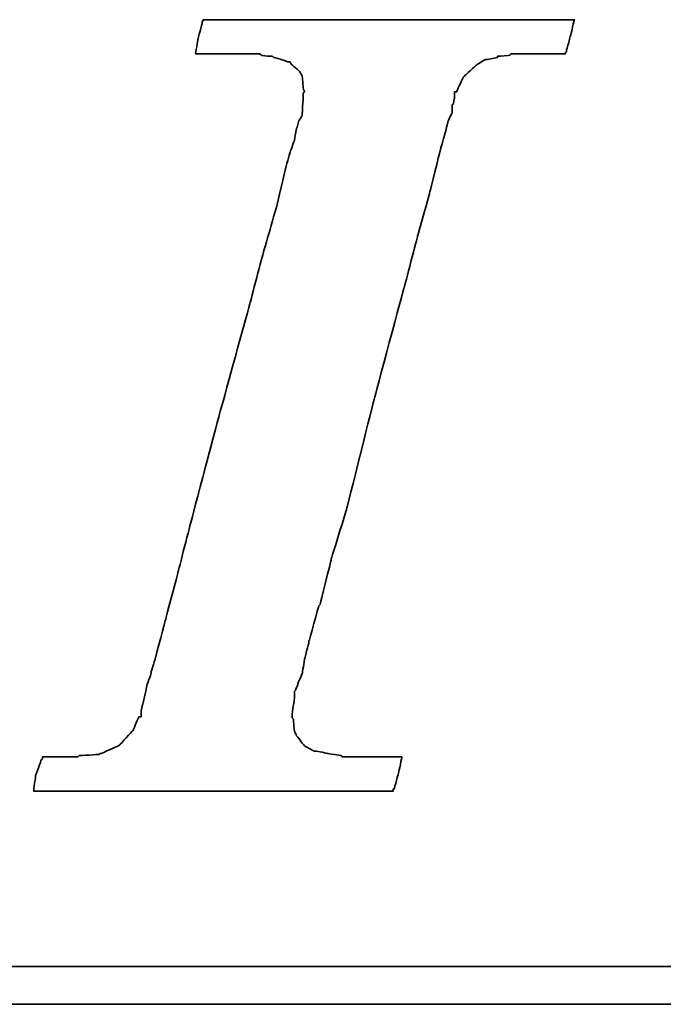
# Model space of a CAD drawing. Header units: millimetres. Extents: x -257 to 3135, y -1556 to 860.
# Tile 23 of 256: x 48.05 to 51.48, y -1536.2 to -1530.96. Entities that reach past the tile are written whole.
import ezdxf

# ---------------------------------------------------------------- set-up
doc = ezdxf.new("R2010")
doc.units = ezdxf.units.MM
doc.layers.add('DIM', color=4, linetype='CONTINUOUS')
doc.layers.add('layer 1', color=7, linetype='CONTINUOUS')

# ---------------------------------------------------------------- blocks, each defined once
blk = doc.blocks.new('TBI MOTION logo(完整正式版)')
at = {"layer": 'layer 1', "color": 22, "lineweight": 35}
for points, knots in [([(-40.59125, -7.94375), (-40.59125, -7.94375), (-40.97375, -7.94375), (-40.97375, -7.94375), (-40.97375, -7.94375), (-40.97375, -7.94375), (-41.38125, -7.94375), (-41.38125, -7.94375), (-41.38125, -7.94375), (-41.38125, -7.94375), (-41.54875, -7.94375), (-41.54875, -7.94375), (-41.54875, -7.94375), (-41.54875, -7.94375), (-41.59875, -7.94375), (-41.59875, -7.94375), (-41.59875, -7.94375), (-41.59875, -7.94375), (-41.88375, -7.94375), (-41.88375, -7.94375), (-41.88375, -7.94375), (-41.88375, -7.94375), (-41.90875, -7.91875), (-41.90875, -7.91875), (-41.90875, -7.91875), (-41.90875, -7.91875), (-42.19875, -7.87125), (-42.19875, -7.87125), (-42.19875, -7.87125), (-42.19875, -7.87125), (-42.43875, -7.82375), (-42.43875, -7.82375), (-42.43875, -7.82375), (-42.43875, -7.82375), (-42.45875, -7.82375), (-42.45875, -7.82375), (-42.45875, -7.82375), (-42.45875, -7.82375), (-42.48625, -7.82375), (-42.48625, -7.82375), (-42.48625, -7.82375), (-42.48625, -7.82375), (-42.67625, -7.72375), (-42.67625, -7.72375), (-42.67625, -7.72375), (-42.67625, -7.72375), (-42.70125, -7.70375), (-42.70125, -7.70375), (-42.70125, -7.70375), (-42.70125, -7.70375), (-42.72375, -7.67875), (-42.72375, -7.67875), (-42.72375, -7.67875), (-42.72375, -7.67875), (-42.86875, -7.48875), (-42.86875, -7.48875), (-42.86875, -7.48875), (-42.86875, -7.48875), (-42.89375, -7.43875), (-42.89375, -7.43875), (-42.89375, -7.43875), (-42.89375, -7.43875), (-42.91875, -7.38875), (-42.91875, -7.38875), (-42.91875, -7.38875), (-42.91875, -7.38875), (-42.93875, -7.12875), (-42.93875, -7.12875), (-42.93875, -7.12875), (-42.93875, -7.12875), (-42.96375, -7.10375), (-42.96375, -7.10375), (-42.96375, -7.10375), (-42.96375, -7.10375), (-42.96375, -7.05375), (-42.96375, -7.05375), (-42.96375, -7.05375), (-42.96375, -7.05375), (-42.96375, -7.00875), (-42.96375, -7.00875), (-42.96375, -7.00875), (-42.96375, -7.00875), (-42.91875, -6.69625), (-42.91875, -6.69625), (-42.91875, -6.69625), (-42.91875, -6.69625), (-42.91875, -6.62375), (-42.91875, -6.62375), (-42.91875, -6.62375), (-42.91875, -6.62375), (-42.91875, -6.59625), (-42.91875, -6.59625), (-42.91875, -6.59625), (-42.91875, -6.59625), (-42.91875, -6.57375), (-42.91875, -6.57375), (-42.91875, -6.57375), (-42.91875, -6.57375), (-42.91875, -6.52875), (-42.91875, -6.52875), (-42.91875, -6.52875), (-42.91875, -6.52875), (-42.89375, -6.50375), (-42.89375, -6.50375), (-42.89375, -6.50375), (-42.89375, -6.50375), (-42.84375, -6.38375), (-42.84375, -6.38375), (-42.84375, -6.38375), (-42.84375, -6.38375), (-42.84375, -6.35875), (-42.84375, -6.35875), (-42.84375, -6.35875), (-42.84375, -6.35875), (-42.74625, -6.14375), (-42.74625, -6.14375), (-42.74625, -6.14375), (-42.74625, -6.14375), (-42.70125, -5.85375), (-42.70125, -5.85375), (-42.70125, -5.85375), (-42.70125, -5.85375), (-42.60375, -5.47125), (-42.60375, -5.47125), (-42.60375, -5.47125), (-42.60375, -5.47125), (-42.60375, -5.44875), (-42.60375, -5.44875), (-42.60375, -5.44875), (-42.60375, -5.44875), (-42.38875, -4.67875), (-42.38875, -4.67875), (-42.38875, -4.67875), (-42.38875, -4.67875), (-42.36375, -4.65375), (-42.36375, -4.65375), (-42.36375, -4.65375), (-42.36375, -4.65375), (-42.12375, -3.69625), (-42.12375, -3.69625), (-42.12375, -3.69625), (-42.12375, -3.69625), (-42.12375, -3.67374), (-42.12375, -3.67374), (-42.12375, -3.67374), (-42.12375, -3.67374), (-41.78875, -2.59374), (-41.78875, -2.59374), (-41.78875, -2.59374), (-41.78875, -2.59374), (-41.18875, -0.19375), (-41.18875, -0.19375), (-41.18875, -0.19375), (-41.18875, -0.19375), (-40.54375, 2.20624), (-40.54375, 2.20624), (-40.54375, 2.20624), (-40.54375, 2.20624), (-40.25375, 3.30875), (-40.25375, 3.30875), (-40.25375, 3.30875), (-40.25375, 3.30875), (-39.98875, 4.27125), (-39.98875, 4.27125), (-39.98875, 4.27125), (-39.98875, 4.27125), (-39.77375, 5.13125), (-39.77375, 5.13125), (-39.77375, 5.13125), (-39.77375, 5.13125), (-39.67875, 5.47125), (-39.67875, 5.47125), (-39.67875, 5.47125), (-39.67875, 5.47125), (-39.60375, 5.75625), (-39.60375, 5.75625), (-39.60375, 5.75625), (-39.60375, 5.75625), (-39.60375, 5.78125), (-39.60375, 5.78125), (-39.60375, 5.78125), (-39.60375, 5.78125), (-39.50875, 5.97125), (-39.50875, 5.97125), (-39.50875, 5.97125), (-39.50875, 5.97125), (-39.50875, 6.13875), (-39.50875, 6.13875), (-39.50875, 6.13875), (-39.50875, 6.13875), (-39.48625, 6.16625), (-39.48625, 6.16625), (-39.48625, 6.16625), (-39.48625, 6.16625), (-39.46125, 6.28625), (-39.46125, 6.28625), (-39.46125, 6.28625), (-39.46125, 6.28625), (-39.46125, 6.42625), (-39.46125, 6.42625), (-39.46125, 6.42625), (-39.46125, 6.42625), (-39.41375, 6.42625), (-39.41375, 6.42625), (-39.41375, 6.42625), (-39.41375, 6.42625), (-39.29375, 6.69125), (-39.29375, 6.69125), (-39.29375, 6.69125), (-39.29375, 6.69125), (-39.26875, 6.74125), (-39.26875, 6.74125), (-39.26875, 6.74125), (-39.26875, 6.74125), (-39.24375, 6.76625), (-39.24375, 6.76625), (-39.24375, 6.76625), (-39.24375, 6.76625), (-38.98375, 7.00624), (-38.98375, 7.00624), (-38.98375, 7.00624), (-38.98375, 7.00624), (-38.95625, 7.02624), (-38.95625, 7.02624), (-38.95625, 7.02624), (-38.95625, 7.02624), (-38.78875, 7.12624), (-38.78875, 7.12624), (-38.78875, 7.12624), (-38.78875, 7.12624), (-38.76375, 7.12624), (-38.76375, 7.12624), (-38.76375, 7.12624), (-38.76375, 7.12624), (-38.74375, 7.12624), (-38.74375, 7.12624), (-38.74375, 7.12624), (-38.74375, 7.12624), (-38.52875, 7.17125), (-38.52875, 7.17125), (-38.52875, 7.17125), (-38.52875, 7.17125), (-38.52875, 7.19624), (-38.52875, 7.19624), (-38.52875, 7.19624), (-38.52875, 7.19624), (-38.50375, 7.19624), (-38.50375, 7.19624), (-38.50375, 7.19624), (-38.50375, 7.19624), (-38.26125, 7.21875), (-38.26125, 7.21875), (-38.26125, 7.21875), (-38.26125, 7.21875), (-38.23875, 7.24624), (-38.23875, 7.24624), (-38.23875, 7.24624), (-38.23875, 7.24624), (-38.21625, 7.24624), (-38.21625, 7.24624), (-38.21625, 7.24624), (-38.21625, 7.24624), (-38.18875, 7.24624), (-38.18875, 7.24624), (-38.18875, 7.24624), (-38.18875, 7.24624), (-37.90375, 7.24624), (-37.90375, 7.24624), (-37.90375, 7.24624), (-37.90375, 7.24624), (-37.85375, 7.24624), (-37.85375, 7.24624), (-37.85375, 7.24624), (-37.85375, 7.24624), (-37.75875, 7.24624), (-37.75875, 7.24624), (-37.75875, 7.24624), (-37.75875, 7.24624), (-37.42375, 7.24624), (-37.42375, 7.24624), (-37.42375, 7.24624), (-37.42375, 7.24624), (-37.08875, 7.24624), (-37.08875, 7.24624), (-37.08875, 7.24624), (-37.08875, 7.24624), (-37.06375, 7.24624), (-37.06375, 7.24624), (-37.06375, 7.24624), (-37.06375, 7.24624), (-37.06375, 7.26624), (-37.06375, 7.26624), (-37.06375, 7.26624), (-37.06375, 7.26624), (-37.03875, 7.29125), (-37.03875, 7.29125), (-37.03875, 7.29125), (-37.03875, 7.29125), (-37.03875, 7.31625), (-37.03875, 7.31625), (-37.03875, 7.31625), (-37.03875, 7.31625), (-36.94125, 7.67625), (-36.94125, 7.67625), (-36.94125, 7.67625), (-36.94125, 7.67625), (-36.86875, 7.98625), (-36.86875, 7.98625), (-36.86875, 7.98625), (-36.86875, 7.98625), (-36.98875, 7.98625), (-36.98875, 7.98625), (-36.98875, 7.98625), (-36.98875, 7.98625), (-37.42375, 7.98625), (-37.42375, 7.98625), (-37.42375, 7.98625), (-37.42375, 7.98625), (-37.94875, 7.98625), (-37.94875, 7.98625), (-37.94875, 7.98625), (-37.94875, 7.98625), (-38.57375, 7.98625), (-38.57375, 7.98625), (-38.57375, 7.98625), (-38.57375, 7.98625), (-39.29375, 7.98625), (-39.29375, 7.98625), (-39.29375, 7.98625), (-39.29375, 7.98625), (-40.82875, 7.98625), (-40.82875, 7.98625), (-40.82875, 7.98625), (-40.82875, 7.98625), (-42.36375, 7.98625), (-42.36375, 7.98625), (-42.36375, 7.98625), (-42.36375, 7.98625), (-43.08375, 7.98625), (-43.08375, 7.98625), (-43.08375, 7.98625), (-43.08375, 7.98625), (-43.70875, 7.98625), (-43.70875, 7.98625), (-43.70875, 7.98625), (-43.70875, 7.98625), (-44.23375, 7.98625), (-44.23375, 7.98625), (-44.23375, 7.98625), (-44.23375, 7.98625), (-44.66875, 7.98625), (-44.66875, 7.98625), (-44.66875, 7.98625), (-44.66875, 7.98625), (-44.88375, 7.98625), (-44.88375, 7.98625), (-44.88375, 7.98625), (-44.88375, 7.98625), (-44.90875, 7.94125), (-44.90875, 7.94125), (-44.90875, 7.94125), (-44.90875, 7.94125), (-44.90875, 7.91625), (-44.90875, 7.91625), (-44.90875, 7.91625), (-44.90875, 7.91625), (-45.00375, 7.55625), (-45.00375, 7.55625), (-45.00375, 7.55625), (-45.00375, 7.55625), (-45.05375, 7.24624), (-45.05375, 7.24624), (-45.05375, 7.24624), (-45.05375, 7.24624), (-44.61875, 7.24624), (-44.61875, 7.24624), (-44.61875, 7.24624), (-44.61875, 7.24624), (-44.11375, 7.24624), (-44.11375, 7.24624), (-44.11375, 7.24624), (-44.11375, 7.24624), (-43.99375, 7.24624), (-43.99375, 7.24624), (-43.99375, 7.24624), (-43.99375, 7.24624), (-43.94625, 7.24624), (-43.94625, 7.24624), (-43.94625, 7.24624), (-43.94625, 7.24624), (-43.92374, 7.24624), (-43.92374, 7.24624), (-43.92374, 7.24624), (-43.92374, 7.24624), (-43.65875, 7.24624), (-43.65875, 7.24624), (-43.65875, 7.24624), (-43.65875, 7.24624), (-43.63875, 7.21875), (-43.63875, 7.21875), (-43.63875, 7.21875), (-43.63875, 7.21875), (-43.46875, 7.19624), (-43.46875, 7.19624), (-43.46875, 7.19624), (-43.46875, 7.19624), (-43.39875, 7.19624), (-43.39875, 7.19624), (-43.39875, 7.19624), (-43.39875, 7.19624), (-43.37125, 7.17125), (-43.37125, 7.17125), (-43.37125, 7.17125), (-43.37125, 7.17125), (-43.34875, 7.17125), (-43.34875, 7.17125), (-43.34875, 7.17125), (-43.34875, 7.17125), (-43.20375, 7.12624), (-43.20375, 7.12624), (-43.20375, 7.12624), (-43.20375, 7.12624), (-43.05875, 7.07624), (-43.05875, 7.07624), (-43.05875, 7.07624), (-43.05875, 7.07624), (-43.01375, 7.07624), (-43.01375, 7.07624), (-43.01375, 7.07624), (-43.01375, 7.07624), (-42.98875, 7.02624), (-42.98875, 7.02624), (-42.98875, 7.02624), (-42.98875, 7.02624), (-42.79875, 6.86125), (-42.79875, 6.86125), (-42.79875, 6.86125), (-42.79875, 6.86125), (-42.77375, 6.81125), (-42.77375, 6.81125), (-42.77375, 6.81125), (-42.77375, 6.81125), (-42.74625, 6.76625), (-42.74625, 6.76625), (-42.74625, 6.76625), (-42.74625, 6.76625), (-42.72375, 6.47625), (-42.72375, 6.47625), (-42.72375, 6.47625), (-42.72375, 6.47625), (-42.70125, 6.45124), (-42.70125, 6.45124), (-42.70125, 6.45124), (-42.70125, 6.45124), (-42.70125, 6.42625), (-42.70125, 6.42625), (-42.70125, 6.42625), (-42.70125, 6.42625), (-42.72375, 6.40625), (-42.72375, 6.40625), (-42.72375, 6.40625), (-42.72375, 6.40625), (-42.74625, 5.97125), (-42.74625, 5.97125), (-42.74625, 5.97125), (-42.74625, 5.97125), (-42.74625, 5.94625), (-42.74625, 5.94625), (-42.74625, 5.94625), (-42.74625, 5.94625), (-42.74625, 5.92625), (-42.74625, 5.92625), (-42.74625, 5.92625), (-42.74625, 5.92625), (-42.77375, 5.87625), (-42.77375, 5.87625), (-42.77375, 5.87625), (-42.77375, 5.87625), (-42.81875, 5.80625), (-42.81875, 5.80625), (-42.81875, 5.80625), (-42.81875, 5.80625), (-42.86875, 5.63625), (-42.86875, 5.63625), (-42.86875, 5.63625), (-42.86875, 5.63625), (-42.91875, 5.39625), (-42.91875, 5.39625), (-42.91875, 5.39625), (-42.91875, 5.39625), (-42.91875, 5.37124), (-42.91875, 5.37124), (-42.91875, 5.37124), (-42.91875, 5.37124), (-43.01375, 5.10874), (-43.01375, 5.10874), (-43.01375, 5.10874), (-43.01375, 5.10874), (-43.10875, 4.77124), (-43.10875, 4.77124), (-43.10875, 4.77124), (-43.10875, 4.77124), (-43.29875, 3.95625), (-43.29875, 3.95625), (-43.29875, 3.95625), (-43.29875, 3.95625), (-43.58875, 2.95125), (-43.58875, 2.95125), (-43.58875, 2.95125), (-43.58875, 2.95125), (-43.87375, 1.87125), (-43.87375, 1.87125), (-43.87375, 1.87125), (-43.87375, 1.87125), (-44.52625, -0.50374), (-44.52625, -0.50374), (-44.52625, -0.50374), (-44.52625, -0.50374), (-45.14875, -2.85375), (-45.14875, -2.85375), (-45.14875, -2.85375), (-45.14875, -2.85375), (-45.43375, -3.95875), (-45.43375, -3.95875), (-45.43375, -3.95875), (-45.43375, -3.95875), (-45.69875, -4.96875), (-45.69875, -4.96875), (-45.69875, -4.96875), (-45.69875, -4.96875), (-45.91375, -5.78375), (-45.91375, -5.78375), (-45.91375, -5.78375), (-45.91375, -5.78375), (-46.01375, -6.11875), (-46.01375, -6.11875), (-46.01375, -6.11875), (-46.01375, -6.11875), (-46.01375, -6.14375), (-46.01375, -6.14375), (-46.01375, -6.14375), (-46.01375, -6.14375), (-46.10875, -6.40875), (-46.10875, -6.40875), (-46.10875, -6.40875), (-46.10875, -6.40875), (-46.15375, -6.64875), (-46.15375, -6.64875), (-46.15375, -6.64875), (-46.15375, -6.64875), (-46.20375, -6.83875), (-46.20375, -6.83875), (-46.20375, -6.83875), (-46.20375, -6.83875), (-46.22875, -6.93375), (-46.22875, -6.93375), (-46.22875, -6.93375), (-46.22875, -6.93375), (-46.22875, -7.07875), (-46.22875, -7.07875), (-46.22875, -7.07875), (-46.22875, -7.07875), (-46.27375, -7.07875), (-46.27375, -7.07875), (-46.27375, -7.07875), (-46.27375, -7.07875), (-46.39375, -7.34375), (-46.39375, -7.34375), (-46.39375, -7.34375), (-46.39375, -7.34375), (-46.39375, -7.36875), (-46.39375, -7.36875), (-46.39375, -7.36875), (-46.39375, -7.36875), (-46.42125, -7.38875), (-46.42125, -7.38875), (-46.42125, -7.38875), (-46.42125, -7.38875), (-46.68375, -7.67875), (-46.68375, -7.67875), (-46.68375, -7.67875), (-46.68375, -7.67875), (-46.70875, -7.70375), (-46.70875, -7.70375), (-46.70875, -7.70375), (-46.70875, -7.70375), (-46.75375, -7.72375), (-46.75375, -7.72375), (-46.75375, -7.72375), (-46.75375, -7.72375), (-47.08875, -7.87125), (-47.08875, -7.87125), (-47.08875, -7.87125), (-47.08875, -7.87125), (-47.11625, -7.87125), (-47.11625, -7.87125), (-47.11625, -7.87125), (-47.11625, -7.87125), (-47.13875, -7.89375), (-47.13875, -7.89375), (-47.13875, -7.89375), (-47.13875, -7.89375), (-47.56875, -7.91875), (-47.56875, -7.91875), (-47.56875, -7.91875), (-47.56875, -7.91875), (-47.59625, -7.94375), (-47.59625, -7.94375), (-47.59625, -7.94375), (-47.59625, -7.94375), (-47.64375, -7.94375), (-47.64375, -7.94375), (-47.64375, -7.94375), (-47.64375, -7.94375), (-47.73625, -7.94375), (-47.73625, -7.94375), (-47.73625, -7.94375), (-47.73625, -7.94375), (-48.07375, -7.94375), (-48.07375, -7.94375), (-48.07375, -7.94375), (-48.07375, -7.94375), (-48.36125, -7.94375), (-48.36125, -7.94375), (-48.36125, -7.94375), (-48.36125, -7.94375), (-48.36125, -7.96625), (-48.36125, -7.96625), (-48.36125, -7.96625), (-48.36125, -7.96625), (-48.36125, -7.99125), (-48.36125, -7.99125), (-48.36125, -7.99125), (-48.36125, -7.99125), (-48.38875, -8.01375), (-48.38875, -8.01375), (-48.38875, -8.01375), (-48.38875, -8.01375), (-48.50875, -8.34875), (-48.50875, -8.34875), (-48.50875, -8.34875), (-48.50875, -8.34875), (-48.55375, -8.68625), (-48.55375, -8.68625), (-48.55375, -8.68625), (-48.55375, -8.68625), (-48.45875, -8.68625), (-48.45875, -8.68625), (-48.45875, -8.68625), (-48.45875, -8.68625), (-48.07375, -8.68625), (-48.07375, -8.68625), (-48.07375, -8.68625), (-48.07375, -8.68625), (-47.52375, -8.68625), (-47.52375, -8.68625), (-47.52375, -8.68625), (-47.52375, -8.68625), (-46.92375, -8.68625), (-46.92375, -8.68625), (-46.92375, -8.68625), (-46.92375, -8.68625), (-46.25375, -8.68625), (-46.25375, -8.68625), (-46.25375, -8.68625), (-46.25375, -8.68625), (-46.20375, -8.68625), (-46.20375, -8.68625), (-46.20375, -8.68625), (-46.20375, -8.68625), (-44.71375, -8.68625), (-44.71375, -8.68625), (-44.71375, -8.68625), (-44.71375, -8.68625), (-43.22875, -8.68625), (-43.22875, -8.68625), (-43.22875, -8.68625), (-43.22875, -8.68625), (-42.55875, -8.68625), (-42.55875, -8.68625), (-42.55875, -8.68625), (-42.55875, -8.68625), (-42.50875, -8.68625), (-42.50875, -8.68625), (-42.50875, -8.68625), (-42.50875, -8.68625), (-41.93375, -8.68625), (-41.93375, -8.68625), (-41.93375, -8.68625), (-41.93375, -8.68625), (-41.38125, -8.68625), (-41.38125, -8.68625), (-41.38125, -8.68625), (-41.38125, -8.68625), (-40.97375, -8.68625), (-40.97375, -8.68625), (-40.97375, -8.68625), (-40.97375, -8.68625), (-40.78125, -8.68625), (-40.78125, -8.68625), (-40.78125, -8.68625), (-40.78125, -8.68625), (-40.78125, -8.63875), (-40.78125, -8.63875), (-40.78125, -8.63875), (-40.78125, -8.63875), (-40.75875, -8.63875), (-40.75875, -8.63875), (-40.75875, -8.63875), (-40.75875, -8.63875), (-40.66375, -8.27875), (-40.66375, -8.27875), (-40.66375, -8.27875), (-40.66375, -8.27875), (-40.59125, -7.94375), (-40.59125, -7.94375)], [0, 0, 0, 0, 0.00558659, 0.00558659, 0.00558659, 0.0055866, 0.01117318, 0.01117318, 0.01117318, 0.01117319, 0.01675978, 0.01675978, 0.01675978, 0.01675979, 0.02234637, 0.02234637, 0.02234637, 0.02234638, 0.02793296, 0.02793296, 0.02793296, 0.02793297, 0.03351955, 0.03351955, 0.03351955, 0.03351956, 0.03910615, 0.03910615, 0.03910615, 0.03910616, 0.04469274, 0.04469274, 0.04469274, 0.04469275, 0.05027933, 0.05027933, 0.05027933, 0.05027934, 0.05586592, 0.05586592, 0.05586592, 0.05586593, 0.06145251, 0.06145251, 0.06145251, 0.06145252, 0.06703911, 0.06703911, 0.06703911, 0.06703912, 0.0726257, 0.0726257, 0.0726257, 0.07262571, 0.07821229, 0.07821229, 0.07821229, 0.0782123, 0.08379888, 0.08379888, 0.08379888, 0.08379889, 0.08938547, 0.08938547, 0.08938547, 0.08938548, 0.09497207, 0.09497207, 0.09497207, 0.09497208, 0.10055866, 0.10055866, 0.10055866, 0.10055867, 0.10614525, 0.10614525, 0.10614525, 0.10614526, 0.11173184, 0.11173184, 0.11173184, 0.11173185, 0.11731844, 0.11731844, 0.11731844, 0.11731845, 0.12290503, 0.12290503, 0.12290503, 0.12290504, 0.12849162, 0.12849162, 0.12849162, 0.12849163, 0.13407821, 0.13407821, 0.13407821, 0.13407822, 0.1396648, 0.1396648, 0.1396648, 0.13966481, 0.1452514, 0.1452514, 0.1452514, 0.14525141, 0.15083799, 0.15083799, 0.15083799, 0.150838, 0.15642458, 0.15642458, 0.15642458, 0.15642459, 0.16201117, 0.16201117, 0.16201117, 0.16201118, 0.16759777, 0.16759777, 0.16759777, 0.16759778, 0.17318436, 0.17318436, 0.17318436, 0.17318437, 0.17877095, 0.17877095, 0.17877095, 0.17877096, 0.18435754, 0.18435754, 0.18435754, 0.18435755, 0.18994413, 0.18994413, 0.18994413, 0.18994414, 0.19553073, 0.19553073, 0.19553073, 0.19553074, 0.20111732, 0.20111732, 0.20111732, 0.20111733, 0.20670391, 0.20670391, 0.20670391, 0.20670392, 0.2122905, 0.2122905, 0.2122905, 0.21229051, 0.21787709, 0.21787709, 0.21787709, 0.2178771, 0.22346369, 0.22346369, 0.22346369, 0.2234637, 0.22905028, 0.22905028, 0.22905028, 0.22905029, 0.23463687, 0.23463687, 0.23463687, 0.23463688, 0.24022346, 0.24022346, 0.24022346, 0.24022347, 0.24581006, 0.24581006, 0.24581006, 0.24581007, 0.25139665, 0.25139665, 0.25139665, 0.25139666, 0.25698324, 0.25698324, 0.25698324, 0.25698325, 0.26256983, 0.26256983, 0.26256983, 0.26256984, 0.26815642, 0.26815642, 0.26815642, 0.26815643, 0.27374302, 0.27374302, 0.27374302, 0.27374303, 0.27932961, 0.27932961, 0.27932961, 0.27932962, 0.2849162, 0.2849162, 0.2849162, 0.28491621, 0.29050279, 0.29050279, 0.29050279, 0.2905028, 0.29608939, 0.29608939, 0.29608939, 0.2960894, 0.30167598, 0.30167598, 0.30167598, 0.30167599, 0.30726257, 0.30726257, 0.30726257, 0.30726258, 0.31284916, 0.31284916, 0.31284916, 0.31284917, 0.31843575, 0.31843575, 0.31843575, 0.31843576, 0.32402235, 0.32402235, 0.32402235, 0.32402236, 0.32960894, 0.32960894, 0.32960894, 0.32960895, 0.33519553, 0.33519553, 0.33519553, 0.33519554, 0.34078212, 0.34078212, 0.34078212, 0.34078213, 0.34636872, 0.34636872, 0.34636872, 0.34636873, 0.35195531, 0.35195531, 0.35195531, 0.35195532, 0.3575419, 0.3575419, 0.3575419, 0.35754191, 0.36312849, 0.36312849, 0.36312849, 0.3631285, 0.36871508, 0.36871508, 0.36871508, 0.36871509, 0.37430168, 0.37430168, 0.37430168, 0.37430169, 0.37988827, 0.37988827, 0.37988827, 0.37988828, 0.38547486, 0.38547486, 0.38547486, 0.38547487, 0.39106145, 0.39106145, 0.39106145, 0.39106146, 0.39664804, 0.39664804, 0.39664804, 0.39664805, 0.40223464, 0.40223464, 0.40223464, 0.40223465, 0.40782123, 0.40782123, 0.40782123, 0.40782124, 0.41340782, 0.41340782, 0.41340782, 0.41340783, 0.41899441, 0.41899441, 0.41899441, 0.41899442, 0.42458101, 0.42458101, 0.42458101, 0.42458102, 0.4301676, 0.4301676, 0.4301676, 0.43016761, 0.43575419, 0.43575419, 0.43575419, 0.4357542, 0.44134078, 0.44134078, 0.44134078, 0.44134079, 0.44692737, 0.44692737, 0.44692737, 0.44692738, 0.45251397, 0.45251397, 0.45251397, 0.45251398, 0.45810056, 0.45810056, 0.45810056, 0.45810057, 0.46368715, 0.46368715, 0.46368715, 0.46368716, 0.46927374, 0.46927374, 0.46927374, 0.46927375, 0.47486034, 0.47486034, 0.47486034, 0.47486035, 0.48044693, 0.48044693, 0.48044693, 0.48044694, 0.48603352, 0.48603352, 0.48603352, 0.48603353, 0.49162011, 0.49162011, 0.49162011, 0.49162012, 0.4972067, 0.4972067, 0.4972067, 0.49720671, 0.5027933, 0.5027933, 0.5027933, 0.50279331, 0.50837989, 0.50837989, 0.50837989, 0.5083799, 0.51396648, 0.51396648, 0.51396648, 0.51396649, 0.51955307, 0.51955307, 0.51955307, 0.51955308, 0.52513966, 0.52513966, 0.52513966, 0.52513967, 0.53072626, 0.53072626, 0.53072626, 0.53072627, 0.53631285, 0.53631285, 0.53631285, 0.53631286, 0.54189944, 0.54189944, 0.54189944, 0.54189945, 0.54748603, 0.54748603, 0.54748603, 0.54748604, 0.55307263, 0.55307263, 0.55307263, 0.55307264, 0.55865922, 0.55865922, 0.55865922, 0.55865923, 0.56424581, 0.56424581, 0.56424581, 0.56424582, 0.5698324, 0.5698324, 0.5698324, 0.56983241, 0.57541899, 0.57541899, 0.57541899, 0.575419, 0.58100559, 0.58100559, 0.58100559, 0.5810056, 0.58659218, 0.58659218, 0.58659218, 0.58659219, 0.59217877, 0.59217877, 0.59217877, 0.59217878, 0.59776536, 0.59776536, 0.59776536, 0.59776537, 0.60335196, 0.60335196, 0.60335196, 0.60335197, 0.60893855, 0.60893855, 0.60893855, 0.60893856, 0.61452514, 0.61452514, 0.61452514, 0.61452515, 0.62011173, 0.62011173, 0.62011173, 0.62011174, 0.62569832, 0.62569832, 0.62569832, 0.62569833, 0.63128492, 0.63128492, 0.63128492, 0.63128493, 0.63687151, 0.63687151, 0.63687151, 0.63687152, 0.6424581, 0.6424581, 0.6424581, 0.64245811, 0.64804469, 0.64804469, 0.64804469, 0.6480447, 0.65363128, 0.65363128, 0.65363128, 0.65363129, 0.65921788, 0.65921788, 0.65921788, 0.65921789, 0.66480447, 0.66480447, 0.66480447, 0.66480448, 0.67039106, 0.67039106, 0.67039106, 0.67039107, 0.67597765, 0.67597765, 0.67597765, 0.67597766, 0.68156425, 0.68156425, 0.68156425, 0.68156426, 0.68715084, 0.68715084, 0.68715084, 0.68715085, 0.69273743, 0.69273743, 0.69273743, 0.69273744, 0.69832402, 0.69832402, 0.69832402, 0.69832403, 0.70391061, 0.70391061, 0.70391061, 0.70391062, 0.70949721, 0.70949721, 0.70949721, 0.70949722, 0.7150838, 0.7150838, 0.7150838, 0.71508381, 0.72067039, 0.72067039, 0.72067039, 0.7206704, 0.72625698, 0.72625698, 0.72625698, 0.72625699, 0.73184358, 0.73184358, 0.73184358, 0.73184359, 0.73743017, 0.73743017, 0.73743017, 0.73743018, 0.74301676, 0.74301676, 0.74301676, 0.74301677, 0.74860335, 0.74860335, 0.74860335, 0.74860336, 0.75418994, 0.75418994, 0.75418994, 0.75418995, 0.75977654, 0.75977654, 0.75977654, 0.75977655, 0.76536313, 0.76536313, 0.76536313, 0.76536314, 0.77094972, 0.77094972, 0.77094972, 0.77094973, 0.77653631, 0.77653631, 0.77653631, 0.77653632, 0.78212291, 0.78212291, 0.78212291, 0.78212292, 0.7877095, 0.7877095, 0.7877095, 0.78770951, 0.79329609, 0.79329609, 0.79329609, 0.7932961, 0.79888268, 0.79888268, 0.79888268, 0.79888269, 0.80446927, 0.80446927, 0.80446927, 0.80446928, 0.81005587, 0.81005587, 0.81005587, 0.81005588, 0.81564246, 0.81564246, 0.81564246, 0.81564247, 0.82122905, 0.82122905, 0.82122905, 0.82122906, 0.82681564, 0.82681564, 0.82681564, 0.82681565, 0.83240223, 0.83240223, 0.83240223, 0.83240224, 0.83798883, 0.83798883, 0.83798883, 0.83798884, 0.84357542, 0.84357542, 0.84357542, 0.84357543, 0.84916201, 0.84916201, 0.84916201, 0.84916202, 0.8547486, 0.8547486, 0.8547486, 0.85474861, 0.8603352, 0.8603352, 0.8603352, 0.86033521, 0.86592179, 0.86592179, 0.86592179, 0.8659218, 0.87150838, 0.87150838, 0.87150838, 0.87150839, 0.87709497, 0.87709497, 0.87709497, 0.87709498, 0.88268156, 0.88268156, 0.88268156, 0.88268157, 0.88826816, 0.88826816, 0.88826816, 0.88826817, 0.89385475, 0.89385475, 0.89385475, 0.89385476, 0.89944134, 0.89944134, 0.89944134, 0.89944135, 0.90502793, 0.90502793, 0.90502793, 0.90502794, 0.91061453, 0.91061453, 0.91061453, 0.91061454, 0.91620112, 0.91620112, 0.91620112, 0.91620113, 0.92178771, 0.92178771, 0.92178771, 0.92178772, 0.9273743, 0.9273743, 0.9273743, 0.92737431, 0.93296089, 0.93296089, 0.93296089, 0.9329609, 0.93854749, 0.93854749, 0.93854749, 0.9385475, 0.94413408, 0.94413408, 0.94413408, 0.94413409, 0.94972067, 0.94972067, 0.94972067, 0.94972068, 0.95530726, 0.95530726, 0.95530726, 0.95530727, 0.96089385, 0.96089385, 0.96089385, 0.96089386, 0.96648045, 0.96648045, 0.96648045, 0.96648046, 0.97206704, 0.97206704, 0.97206704, 0.97206705, 0.97765363, 0.97765363, 0.97765363, 0.97765364, 0.98324022, 0.98324022, 0.98324022, 0.98324023, 0.98882682, 0.98882682, 0.98882682, 0.98882683, 0.99441341, 0.99441341, 0.99441341, 0.99441342, 1, 1, 1, 1]), ([(75.90875, -9.47875), (75.90875, -9.47875), (75.90875, -12.28625), (75.90875, -12.28625), (75.90875, -12.28625), (75.90875, -12.28625), (75.90875, -12.47875), (75.90875, -12.47875), (75.90875, -12.47875), (75.90875, -12.47875), (75.71625, -12.47875), (75.71625, -12.47875), (75.71625, -12.47875), (75.71625, -12.47875), (-88.32875, -12.47875), (-88.32875, -12.47875), (-88.32875, -12.47875), (-88.32875, -12.47875), (-88.32875, -13.29375), (-88.32875, -13.29375), (-88.32875, -13.29375), (-88.32875, -13.29375), (82.89125, -13.29375), (82.89125, -13.29375), (82.89125, -13.29375), (82.89125, -13.29375), (75.90875, -9.47875), (75.90875, -9.47875)], [0, 0, 0, 0, 0.14285714, 0.14285714, 0.14285714, 0.14285715, 0.28571429, 0.28571429, 0.28571429, 0.2857143, 0.42857143, 0.42857143, 0.42857143, 0.42857144, 0.57142857, 0.57142857, 0.57142857, 0.57142858, 0.71428571, 0.71428571, 0.71428571, 0.71428572, 0.85714286, 0.85714286, 0.85714286, 0.85714287, 1, 1, 1, 1])]:
    blk.add_open_spline(points, degree=3, knots=knots, dxfattribs=at)

msp = doc.modelspace()

# ---------------------------------------------------------------- block references
at = {"layer": 'DIM', "color": 7, "xscale": 0.246592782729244, "yscale": 0.246592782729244, "zscale": 0.246592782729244}
msp.add_blockref('TBI MOTION logo(完整正式版)', (60.0971, -1532.9253), dxfattribs=at)

doc.saveas('drawing.dxf')
